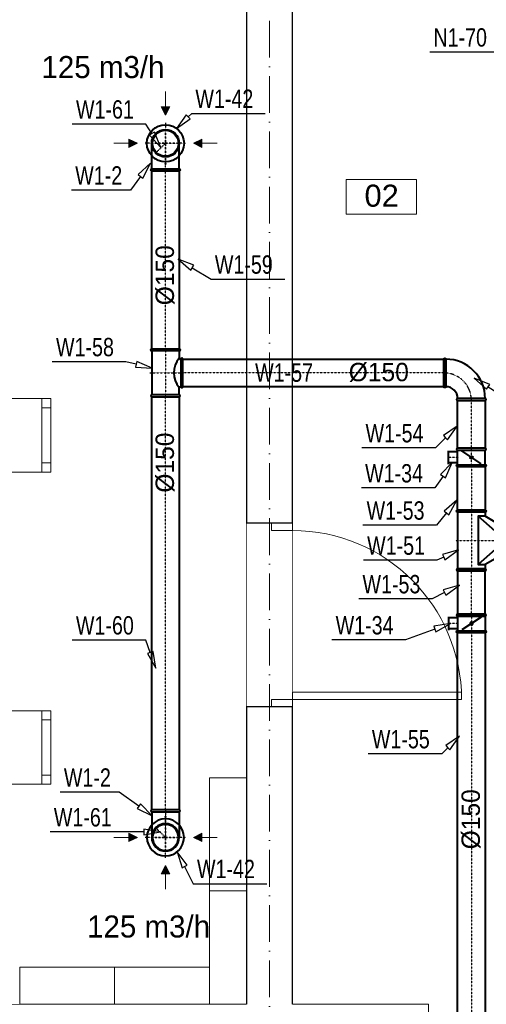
# Model space of a CAD drawing. Header units: millimetres. Extents: x 1700 to 4670, y 990 to 3874.
# Tile 18 of 110: x 2422 to 2676, y 1716 to 2253. Entities that reach past the tile are written whole.
import ezdxf
from ezdxf.enums import TextEntityAlignment as Align

# ---------------------------------------------------------------- set-up
doc = ezdxf.new("R2010")
doc.units = ezdxf.units.MM
for name, pattern in [('CENTER', [0.55, 0.37, -0.06, 0.06, -0.06]), ('Kropki i Kreski', [300, 200, -50, 0, -50]), ('Wipeout_Contour', [1000, 0, -1000])]:
    doc.linetypes.add(name, pattern=pattern)
doc.layers.get('0').update_dxf_attribs({"lineweight": 0})
for name, color, linetype in [('Nowe_210-A Pomieszczenia', 7, 'Continuous'), ('Nowe_320-W Umeblowanie', 252, 'Continuous'), ('Nowe_420-K Ściany', 7, 'Continuous'), ('Nowe_Drzwi Archicad', 7, 'Continuous'), ('opisy mt', 7, 'Continuous'), ('WEN_N1-_ATRYBUT', 7, 'Continuous'), ('WEN_N1-_OSIE', 2, 'CENTER'), ('WEN_W1-_ATRYBUT', 7, 'Continuous'), ('WEN_W1-_OSIE', 2, 'CENTER')]:
    doc.layers.add(name, color=color, linetype=linetype)
for name, color, linetype, lineweight in [('Nowe_320-W Umeblowanie_Nr_pióra__4', 252, 'Continuous', 13), ('Nowe_410-K Osie_Nr_pióra__18', 9, 'Continuous', 13), ('Nowe_420-K Ściany_Nr_pióra__27', 7, 'Continuous', 25), ('Nowe_Drzwi Archicad_Nr_pióra__23', 7, 'Continuous', 15), ('Nowe_Drzwi Archicad_Nr_pióra__27', 7, 'Continuous', 25), ('Nowe_Drzwi Archicad_Nr_pióra__3', 7, 'Continuous', 13), ('Nowe_Metryczki pomieszczeń Archicada_Nr_pióra__6', 7, 'Continuous', 13), ('WEN_N1-_ZLICZAC', 170, 'Continuous', 40), ('WEN_W1-_ZLICZAC', 10, 'Continuous', 40), ('wywiew', 14, 'Continuous', 40)]:
    doc.layers.add(name, color=color, linetype=linetype, lineweight=lineweight)
doc.styles.add('STYL_AUTOMATYCZNY_1', font='txt')
doc.styles.add('STYL_WENTYLE', font='txt', dxfattribs={"width": 0.8})

# ---------------------------------------------------------------- blocks, each defined once
blk = doc.blocks.new('Korytarz_02_11_1', base_point=(6508.3, -6699.2))
at = {"color": 254, "linetype": 'Wipeout_Contour', "lineweight": 0, "ltscale": 37365.438827}
blk.add_wipeout([(6316.8, -6604.9), (6316.8, -6793.5), (6699.8, -6793.5), (6699.8, -6604.9)], dxfattribs=at).dxf.layer = 'Nowe_210-A Pomieszczenia'
at = {"layer": 'Nowe_Metryczki pomieszczeń Archicada_Nr_pióra__6', "color": 7, "linetype": 'Continuous', "lineweight": 13}
for p, q in [((6316.8, -6604.9), (6699.8, -6604.9)), ((6316.8, -6793.5), (6316.8, -6604.9)), ((6699.8, -6604.9), (6699.8, -6793.5)), ((6699.8, -6793.5), (6316.8, -6793.5))]:
    blk.add_line(p, q, dxfattribs=at)
at = {"layer": 'Nowe_Metryczki pomieszczeń Archicada_Nr_pióra__6', "color": 7, "lineweight": 13, "insert": (6416.8, -6632.4), "char_height": 120, "attachment_point": 1, "style": 'STYL_AUTOMATYCZNY_1'}
blk.add_mtext('\\A1;{\\pql;\\pt0,500;\\fArial|b0|i0|c238|p0;\\W1.000000;02\\fArial|b0|i0|c238|p0;\\W1.000000;\\A1{\\H.66x;\\S^  ;}\\fArial|b0|i0|c238|p0;\\W1.000000;\\fArial|b0|i0|c238|p0;\\W1.000000;\\A1{\\H.66x;\\S^  ;}}', dxfattribs=at)
blk = doc.blocks.new('B18090CN1-_23')
for points in [[(-175, -90), (-175, 90, -1), (-162.4, 90), (-162.4, -90, -1)], [(-90, -175), (90, -175, 1), (90, -162.4), (-90, -162.4, 1)]]:
    blk.add_lwpolyline(points, format="xyb", close=True)
for radius in [252.4, 72.4]:
    blk.add_arc((-162.4, -162.4), radius, 0, 90)
for p in [(-175, 0), (0, -175)]:
    blk.add_point(p)
at = {"layer": 'WEN_N1-_OSIE'}
blk.add_arc((-175, -175), 175, 0, 90, dxfattribs=at)
at = {"layer": 'WEN_N1-_ATRYBUT', "style": 'STYL_WENTYLE', "width": 0.8, "flags": 8}
blk.add_attdef('WENTYLE', text='', height=100, dxfattribs=at).set_placement((-87.5, -175), align=Align.BOTTOM_LEFT)
blk = doc.blocks.new('T150200CW1-_13')
for p, q in [((-100, -10.5), (-132, -65)), ((-50, -10.5), (-132, -102.5)), ((50, -10.5), (132, -102.5)), ((100, -10.5), (132, -65)), ((-154.5, -215), (154.5, -215))]:
    blk.add_line(p, q)
for points in [[(100, 0), (-100, 0, 1), (-100, -10.5), (100, -10.5, 1)], [(-165, -215), (-165, -65, -1), (-154.5, -65), (-154.5, -215, -1)], [(165, -215), (165, -65, 1), (154.5, -65), (154.5, -215, 1)]]:
    blk.add_lwpolyline(points, format="xyb", close=True)
blk.add_lwpolyline([(-154.5, -65), (-132, -65), (-132, -102.5), (132, -102.5), (132, -65), (154.5, -65)])
for p in [(0, 0), (-165, -140), (165, -140)]:
    blk.add_point(p)
at = {"layer": 'WEN_W1-_OSIE'}
for p, q in [((0, -225), (0, 0)), ((-165, -140), (165, -140))]:
    blk.add_line(p, q, dxfattribs=at)
at = {"layer": 'WEN_W1-_ATRYBUT', "style": 'STYL_WENTYLE', "width": 0.8, "flags": 8}
blk.add_attdef('WENTYLE', text='', height=100, dxfattribs=at).set_placement((0, -140), align=Align.BOTTOM_LEFT)
blk = doc.blocks.new('SR-150CW1-_237-0641077881_14')
blk.add_lwpolyline([(0, -75), (0, 75), (237.1, 75), (237.1, -75)], close=True)
for p in [(0, 0), (237.1, 0)]:
    blk.add_point(p)
at = {"layer": 'WEN_W1-_OSIE'}
blk.add_line((0, 0), (237.1, 0), dxfattribs=at)
at = {"layer": 'WEN_W1-_ATRYBUT', "style": 'STYL_WENTYLE', "width": 0.8, "flags": 8}
blk.add_attdef('WENTYLE', text='', height=100, dxfattribs=at).set_placement((118.5, 0), align=Align.BOTTOM_LEFT)
at = {"layer": 'WEN_W1-_OSIE', "style": 'STYL_WENTYLE', "width": 0.8, "flags": 8}
blk.add_attdef('FI_KANALU', text='', height=40, dxfattribs=at).set_placement((118.5, 37.5), align=Align.MIDDLE_CENTER)
blk = doc.blocks.new('DR150CW1-_11')
for p, q in [((14, 125), (86, 125)), ((20, 75), (20, 125)), ((80, 75), (80, 125)), ((10.5, 75), (89.5, 75)), ((15, -52.5), (85, 52.5)), ((10.5, -75), (89.5, -75))]:
    blk.add_line(p, q)
for points in [[(0, -75), (0, 75, -1), (10.5, 75), (10.5, -75, -1)], [(100, -75), (100, 75, 1), (89.5, 75), (89.5, -75, 1)]]:
    blk.add_lwpolyline(points, format="xyb", close=True)
blk.add_circle((50, 0), 7.5)
for p in [(0, 0), (100, 0)]:
    blk.add_point(p)
at = {"layer": 'WEN_W1-_OSIE'}
for p, q in [((50, 70), (50, 130)), ((0, 0), (100, 0))]:
    blk.add_line(p, q, dxfattribs=at)
at = {"layer": 'WEN_W1-_ATRYBUT', "style": 'STYL_WENTYLE', "width": 0.8, "flags": 8}
blk.add_attdef('WENTYLE', text='', height=100, dxfattribs=at).set_placement((0, 0), align=Align.BOTTOM_LEFT)
blk = doc.blocks.new('B15090CW1-_23')
for points in [[(-150, -75), (-150, 75, -1), (-139.5, 75), (-139.5, -75, -1)], [(-75, -150), (75, -150, 1), (75, -139.5), (-75, -139.5, 1)]]:
    blk.add_lwpolyline(points, format="xyb", close=True)
for radius in [214.5, 64.5]:
    blk.add_arc((-139.5, -139.5), radius, 0, 90)
for p in [(-150, 0), (0, -150)]:
    blk.add_point(p)
at = {"layer": 'WEN_W1-_OSIE'}
blk.add_arc((-150, -150), 150, 0, 90, dxfattribs=at)
at = {"layer": 'WEN_W1-_ATRYBUT', "style": 'STYL_WENTYLE', "width": 0.8, "flags": 8}
blk.add_attdef('WENTYLE', text='', height=100, dxfattribs=at).set_placement((-75, -150), align=Align.BOTTOM_LEFT)
blk = doc.blocks.new('SR-150CW1-_260-130928883_14')
blk.add_lwpolyline([(0, -75), (0, 75), (260.1, 75), (260.1, -75)], close=True)
for p in [(0, 0), (260.1, 0)]:
    blk.add_point(p)
at = {"layer": 'WEN_W1-_OSIE'}
blk.add_line((0, 0), (260.1, 0), dxfattribs=at)
at = {"layer": 'WEN_W1-_ATRYBUT', "style": 'STYL_WENTYLE', "width": 0.8, "flags": 8}
blk.add_attdef('WENTYLE', text='', height=100, dxfattribs=at).set_placement((130.1, 0), align=Align.BOTTOM_LEFT)
at = {"layer": 'WEN_W1-_OSIE', "style": 'STYL_WENTYLE', "width": 0.8, "flags": 8}
blk.add_attdef('FI_KANALU', text='', height=40, dxfattribs=at).set_placement((130.1, 37.5), align=Align.MIDDLE_CENTER)
blk = doc.blocks.new('TCP150150CW1-_13')
blk.add_line((-119.5, -170), (119.5, -170))
for points in [[(75, 0), (-75, 0, 1), (-75, -10.5), (75, -10.5, 1)], [(-130, -170), (-130, -20, -1), (-119.5, -20), (-119.5, -170, -1)], [(130, -170), (130, -20, 1), (119.5, -20), (119.5, -170, 1)]]:
    blk.add_lwpolyline(points, format="xyb", close=True)
for points in [[(-119.5, -20), (-79.5, -20, 0.414214), (-75, -15.5), (-75, -10.5)], [(-79.5, -20, 0.377358), (79.5, -20, 0.377358)], [(119.5, -20), (79.5, -20, -0.414214), (75, -15.5), (75, -10.5)]]:
    blk.add_lwpolyline(points, format="xyb")
for p in [(0, 0), (-130, -95), (130, -95)]:
    blk.add_point(p)
at = {"layer": 'WEN_W1-_OSIE'}
for p, q in [((0, -180), (0, 0)), ((-130, -95), (130, -95))]:
    blk.add_line(p, q, dxfattribs=at)
at = {"layer": 'WEN_W1-_ATRYBUT', "style": 'STYL_WENTYLE', "width": 0.8, "flags": 8}
blk.add_attdef('WENTYLE', text='', height=100, dxfattribs=at).set_placement((0, -95), align=Align.BOTTOM_LEFT)
blk = doc.blocks.new('SR-150CW1-_1419-5182739075_14')
blk.add_lwpolyline([(0, -75), (0, 75), (1419.5, 75), (1419.5, -75)], close=True)
for p in [(0, 0), (1419.5, 0)]:
    blk.add_point(p)
at = {"layer": 'WEN_W1-_OSIE'}
blk.add_line((0, 0), (1419.5, 0), dxfattribs=at)
at = {"layer": 'WEN_W1-_ATRYBUT', "style": 'STYL_WENTYLE', "width": 0.8, "flags": 8}
blk.add_attdef('WENTYLE', text='', height=100, dxfattribs=at).set_placement((709.8, 0), align=Align.BOTTOM_LEFT)
at = {"layer": 'WEN_W1-_OSIE', "style": 'STYL_WENTYLE', "width": 0.8, "flags": 8}
blk.add_attdef('FI_KANALU', text='', height=40, dxfattribs=at).set_placement((709.8, 37.5), align=Align.MIDDLE_CENTER)
blk = doc.blocks.new('B15090CW1-_13')
for p, q in [((-75, 10.5), (-75, 150)), ((75, 10.5), (75, 150))]:
    blk.add_line(p, q)
blk.add_lwpolyline([(75, 0), (-75, 0, -1), (-75, 10.5), (75, 10.5, -1)], format="xyb", close=True)
blk.add_circle((0, 150), 75)
blk.add_point((0, 0))
at = {"layer": 'WEN_W1-_OSIE'}
for p, q in [((0, 0), (0, 230)), ((-80, 150), (80, 150))]:
    blk.add_line(p, q, dxfattribs=at)
at = {"layer": 'WEN_W1-_ATRYBUT', "style": 'STYL_WENTYLE', "width": 0.8, "flags": 8}
blk.add_attdef('WENTYLE', text='', height=100, dxfattribs=at).set_placement((75, 0), align=Align.BOTTOM_LEFT)
blk = doc.blocks.new('SR-150CW1-_970-479443346_14')
blk.add_lwpolyline([(0, -75), (0, 75), (970.5, 75), (970.5, -75)], close=True)
for p in [(0, 0), (970.5, 0)]:
    blk.add_point(p)
at = {"layer": 'WEN_W1-_OSIE'}
blk.add_line((0, 0), (970.5, 0), dxfattribs=at)
at = {"layer": 'WEN_W1-_ATRYBUT', "style": 'STYL_WENTYLE', "width": 0.8, "flags": 8}
blk.add_attdef('WENTYLE', text='', height=100, dxfattribs=at).set_placement((485.2, 0), align=Align.BOTTOM_LEFT)
at = {"layer": 'WEN_W1-_OSIE', "style": 'STYL_WENTYLE', "width": 0.8, "flags": 8}
blk.add_attdef('FI_KANALU', text='', height=40, dxfattribs=at).set_placement((485.2, 37.5), align=Align.MIDDLE_CENTER)
blk = doc.blocks.new('PSR150CW1-_250_11')
blk.add_circle((0, 0), 75)
for p in [(0, 0), (53, 53)]:
    blk.add_point(p)
at = {"layer": 'WEN_W1-_OSIE'}
blk.add_line((0, 0), (53, 53), dxfattribs=at)
at = {"layer": 'WEN_W1-_ATRYBUT', "style": 'STYL_WENTYLE', "width": 0.8, "flags": 8}
blk.add_attdef('WENTYLE', text='', height=100, dxfattribs=at).set_placement((0, 0), align=Align.BOTTOM_LEFT)
blk = doc.blocks.new('KIRML-150-C_12')
for radius in [101, 70.7]:
    blk.add_circle((0, 0), radius)
for p in [(0, 111.1), (0, 0)]:
    blk.add_point(p)
at = {"layer": 'WEN_N1-_OSIE'}
for p, q in [((0, -111.1), (0, 111.1)), ((-111.1, 0), (111.1, 0))]:
    blk.add_line(p, q, dxfattribs=at)
at = {"layer": 'WEN_N1-_ATRYBUT', "style": 'STYL_WENTYLE', "width": 0.8, "flags": 8}
blk.add_attdef('WENTYLE', text='', height=100, dxfattribs=at).set_placement((0, 0), align=Align.BOTTOM_LEFT)
blk = doc.blocks.new('SR-150CW1-_2249-3709441194_14')
blk.add_lwpolyline([(0, -75), (0, 75), (2249.4, 75), (2249.4, -75)], close=True)
for p in [(0, 0), (2249.4, 0)]:
    blk.add_point(p)
at = {"layer": 'WEN_W1-_OSIE'}
blk.add_line((0, 0), (2249.4, 0), dxfattribs=at)
at = {"layer": 'WEN_W1-_ATRYBUT', "style": 'STYL_WENTYLE', "width": 0.8, "flags": 8}
blk.add_attdef('WENTYLE', text='', height=100, dxfattribs=at).set_placement((1124.7, 0), align=Align.BOTTOM_LEFT)
at = {"layer": 'WEN_W1-_OSIE', "style": 'STYL_WENTYLE', "width": 0.8, "flags": 8}
blk.add_attdef('FI_KANALU', text='', height=40, dxfattribs=at).set_placement((1124.7, 37.5), align=Align.MIDDLE_CENTER)
blk = doc.blocks.new('SR-150CW1-_4480-8125179544_14')
blk.add_line((3000, -75), (3000, 75))
blk.add_lwpolyline([(0, -75), (0, 75), (4480.8, 75), (4480.8, -75)], close=True)
for p in [(0, 0), (4480.8, 0)]:
    blk.add_point(p)
at = {"layer": 'WEN_W1-_OSIE'}
blk.add_line((0, 0), (4480.8, 0), dxfattribs=at)
at = {"layer": 'WEN_W1-_ATRYBUT', "style": 'STYL_WENTYLE', "width": 0.8, "flags": 8}
blk.add_attdef('WENTYLE', text='', height=100, dxfattribs=at).set_placement((2240.4, 0), align=Align.BOTTOM_LEFT)
at = {"layer": 'WEN_W1-_OSIE', "style": 'STYL_WENTYLE', "width": 0.8, "flags": 8}
blk.add_attdef('FI_KANALU', text='', height=40, dxfattribs=at).set_placement((2240.4, 37.5), align=Align.MIDDLE_CENTER)

msp = doc.modelspace()

# ---------------------------------------------------------------- hatches: boundary and pattern name
at = {"layer": 'opisy mt', "linetype": 'Continuous', "lineweight": 18}
for points in [[(2503.97, 2205.14), (2501.68, 2200.51), (2499.4, 2205.14)], [(2503.97, 2205.14), (2501.68, 2200.51), (2499.4, 2205.14)], [(2481.82, 2182.99), (2486.46, 2185.28), (2481.82, 2187.57)], [(2481.82, 2182.99), (2486.46, 2185.28), (2481.82, 2187.57)], [(2521.55, 2182.99), (2516.91, 2185.28), (2521.55, 2187.57)], [(2521.55, 2182.99), (2516.91, 2185.28), (2521.55, 2187.57)], [(2481.82, 1809.59), (2486.46, 1807.3), (2481.82, 1805.01)], [(2481.82, 1809.59), (2486.46, 1807.3), (2481.82, 1805.01)], [(2521.55, 1809.59), (2516.91, 1807.3), (2521.55, 1805.01)], [(2521.55, 1809.59), (2516.91, 1807.3), (2521.55, 1805.01)], [(2503.97, 1787.44), (2501.68, 1792.08), (2499.4, 1787.44)], [(2503.97, 1787.44), (2501.68, 1792.08), (2499.4, 1787.44)]]:
    msp.add_hatch(color=256, dxfattribs=at).paths.add_polyline_path(points)

# ---------------------------------------------------------------- linework, layer by layer
at = {"layer": 'Nowe_210-A Pomieszczenia', "color": 252, "linetype": 'Continuous', "lineweight": 0, "flags": 128}
msp.add_lwpolyline([(2084.79, 2561.41), (2084.79, 1687.91), (2367.79, 1688.11), (2367.77, 1716.28), (2545.79, 1716.41), (2545.79, 2327.41), (2545.79, 2533.41), (2256.79, 2533.41), (2256.79, 2561.41)], close=True, dxfattribs=at)
msp.add_lwpolyline([(2570.79, 2353.41), (2570.79, 1716.42), (2644.79, 1716.48), (2644.81, 1688.31), (2644.81, 1659.41), (2467.79, 1659.41), (2467.79, 1539.41), (2782.79, 1539.41), (2782.79, 1659.41), (2744.79, 1659.41), (2744.79, 1688.38), (2782.79, 1688.41), (2782.79, 1934.41), (2811.79, 1934.41), (2811.79, 1887.41), (2892.79, 1887.41), (2892.79, 1934.41), (2902.79, 1934.41), (2902.79, 1887.41), (3770.79, 1887.41)], dxfattribs=at)
at = {"layer": 'opisy mt', "linetype": 'Continuous', "lineweight": 18}
for p, q in [((2501.68, 2213.41), (2501.68, 2200.51)), ((2501.68, 2213.41), (2501.68, 2200.51)), ((2503.97, 2205.14), (2499.4, 2205.14)), ((2501.68, 2200.51), (2499.4, 2205.14)), ((2503.97, 2205.14), (2499.4, 2205.14)), ((2503.97, 2205.14), (2499.4, 2205.14)), ((2501.68, 2200.51), (2499.4, 2205.14)), ((2503.97, 2205.14), (2499.4, 2205.14)), ((2501.68, 2200.51), (2503.97, 2205.14)), ((2501.68, 2200.51), (2503.97, 2205.14)), ((2473.56, 2185.28), (2486.46, 2185.28)), ((2473.56, 2185.28), (2486.46, 2185.28)), ((2481.82, 2182.99), (2481.82, 2187.57)), ((2486.46, 2185.28), (2481.82, 2187.57)), ((2481.82, 2182.99), (2481.82, 2187.57)), ((2481.82, 2182.99), (2481.82, 2187.57)), ((2486.46, 2185.28), (2481.82, 2187.57)), ((2481.82, 2182.99), (2481.82, 2187.57)), ((2486.46, 2185.28), (2481.82, 2182.99)), ((2486.46, 2185.28), (2481.82, 2182.99)), ((2516.91, 2185.28), (2521.55, 2187.57)), ((2516.91, 2185.28), (2521.55, 2187.57)), ((2529.81, 2185.28), (2516.91, 2185.28)), ((2516.91, 2185.28), (2521.55, 2182.99)), ((2529.81, 2185.28), (2516.91, 2185.28)), ((2516.91, 2185.28), (2521.55, 2182.99)), ((2521.55, 2182.99), (2521.55, 2187.57)), ((2521.55, 2182.99), (2521.55, 2187.57)), ((2521.55, 2182.99), (2521.55, 2187.57)), ((2521.55, 2182.99), (2521.55, 2187.57)), ((2501.68, 1808.81), (2501.68, 1821.72)), ((2473.56, 1807.3), (2486.46, 1807.3)), ((2473.56, 1807.3), (2486.46, 1807.3)), ((2481.82, 1809.59), (2481.82, 1805.01)), ((2486.46, 1807.3), (2481.82, 1809.59)), ((2481.82, 1809.59), (2481.82, 1805.01)), ((2481.82, 1809.59), (2481.82, 1805.01)), ((2486.46, 1807.3), (2481.82, 1809.59)), ((2481.82, 1809.59), (2481.82, 1805.01)), ((2486.46, 1807.3), (2481.82, 1805.01)), ((2486.46, 1807.3), (2481.82, 1805.01)), ((2516.91, 1807.3), (2521.55, 1809.59)), ((2516.91, 1807.3), (2521.55, 1809.59)), ((2516.91, 1807.3), (2521.55, 1805.01)), ((2516.91, 1807.3), (2521.55, 1805.01)), ((2521.55, 1809.59), (2521.55, 1805.01)), ((2521.55, 1809.59), (2521.55, 1805.01)), ((2521.55, 1809.59), (2521.55, 1805.01)), ((2521.55, 1809.59), (2521.55, 1805.01)), ((2501.68, 1792.08), (2499.4, 1787.44)), ((2501.68, 1792.08), (2499.4, 1787.44)), ((2501.68, 1792.08), (2503.97, 1787.44)), ((2501.68, 1779.17), (2501.68, 1792.08)), ((2501.68, 1792.08), (2503.97, 1787.44)), ((2503.97, 1787.44), (2499.4, 1787.44)), ((2503.97, 1787.44), (2499.4, 1787.44)), ((2503.97, 1787.44), (2499.4, 1787.44)), ((2503.97, 1787.44), (2499.4, 1787.44))]:
    msp.add_line(p, q, dxfattribs=at)
at = {"layer": 'WEN_N1-_ATRYBUT'}
msp.add_lwpolyline([(2689.09, 2250.3), (2690.64, 2249.93), (2691.15, 2259.06), (2687.53, 2250.67), (2689.09, 2250.3), (2685.47, 2234.93), (2645.47, 2234.93)], dxfattribs=at)
at = {"layer": 'WEN_W1-_ATRYBUT'}
for points in [[(2494.31, 2190.56), (2492.97, 2189.7), (2499.18, 2182.99), (2495.66, 2191.43), (2494.31, 2190.56), (2490.99, 2195.73), (2450.99, 2195.73)], [(2488.15, 2167.28), (2489.44, 2166.32), (2493.52, 2174.5), (2486.87, 2168.23), (2488.15, 2167.28), (2482.57, 2159.78), (2450.57, 2159.78)], [(2485.75, 2064.92), (2485.37, 2063.37), (2494.49, 2062.77), (2486.13, 2066.48), (2485.75, 2064.92), (2480.12, 2066.31), (2440.12, 2066.31)], [(2677.23, 2052.67), (2678.08, 2054.02), (2669.61, 2057.46), (2676.38, 2051.32), (2677.23, 2052.67), (2689.04, 2045.24), (2721.04, 2045.24)], [(2654.06, 2024.94), (2655.19, 2023.8), (2660.42, 2031.3), (2652.93, 2026.07), (2654.06, 2024.94), (2648.54, 2019.42), (2608.54, 2019.42)], [(2652.68, 2004.02), (2654, 2003.12), (2657.75, 2011.46), (2651.36, 2004.92), (2652.68, 2004.02), (2648.29, 1997.58), (2608.29, 1997.58)], [(2654.59, 1984.02), (2655.83, 1983.01), (2660.28, 1991), (2653.35, 1985.03), (2654.59, 1984.02), (2649.12, 1977.3), (2609.12, 1977.3)], [(2653.06, 1959.96), (2653.75, 1958.52), (2661.17, 1963.85), (2652.36, 1961.4), (2653.06, 1959.96), (2649.39, 1958.2), (2609.39, 1958.2)], [(2653.58, 1940.64), (2654.31, 1939.21), (2661.59, 1944.74), (2652.85, 1942.06), (2653.58, 1940.64), (2646.87, 1937.2), (2606.87, 1937.2)], [(2648.28, 1920.73), (2648.84, 1919.23), (2656.73, 1923.85), (2647.73, 1922.24), (2648.28, 1920.73), (2632.27, 1914.83), (2592.27, 1914.83)], [(2493.43, 1907.92), (2491.92, 1907.37), (2496.49, 1899.45), (2494.93, 1908.46), (2493.43, 1907.92), (2490.95, 1914.77), (2450.95, 1914.77)], [(2655.29, 1856.13), (2656.42, 1855), (2661.65, 1862.5), (2654.16, 1857.26), (2655.29, 1856.13), (2651.97, 1852.81), (2611.97, 1852.81)], [(2487.14, 1824.29), (2486.22, 1822.99), (2494.49, 1819.1), (2488.06, 1825.6), (2487.14, 1824.29), (2476.4, 1831.89), (2444.4, 1831.89)], [(2489.9, 1810.26), (2489.9, 1808.66), (2498.9, 1810.26), (2489.9, 1811.86), (2489.9, 1810.26), (2478.94, 1810.26), (2438.94, 1810.26)]]:
    msp.add_lwpolyline(points, dxfattribs=at)
at = {"layer": 'wywiew', "lineweight": 15}
msp.add_circle((2501.68, 1807.3), 7, dxfattribs=at)

# ---------------------------------------------------------------- block references
at = {"layer": 'WEN_N1-_ZLICZAC'}
ref = msp.add_blockref('B18090CN1-_23', (2702.87, 2269.11), dxfattribs=dict(at, xscale=0.1, yscale=0.1, zscale=0.1))
ref.add_attrib('WENTYLE', 'N1-70', dxfattribs={"layer": 'WEN_N1-_ATRYBUT', "height": 10, "style": 'STYL_WENTYLE', "width": 0.8, "flags": 8}).set_placement((2647.47, 2234.93), align=Align.BOTTOM_LEFT)
at = {"layer": 'WEN_W1-_ZLICZAC'}
ref = msp.add_blockref('PSR150CW1-_250_11', (2501.68, 2185.28), dxfattribs=dict(at, xscale=0.1, yscale=0.1, zscale=0.1, rotation=179.9999999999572))
ref.add_attrib('WENTYLE', 'W1-61', dxfattribs={"layer": 'WEN_W1-_ATRYBUT', "height": 10, "style": 'STYL_WENTYLE', "width": 0.8, "flags": 8}).set_placement((2452.99, 2195.73), align=Align.BOTTOM_LEFT)
ref = msp.add_blockref('B15090CW1-_13', (2501.68, 2170.28), dxfattribs=dict(at, xscale=0.1, yscale=0.1, zscale=0.1))
ref.add_attrib('WENTYLE', 'W1-2', dxfattribs={"layer": 'WEN_W1-_ATRYBUT', "height": 10, "style": 'STYL_WENTYLE', "width": 0.8, "flags": 8}).set_placement((2452.57, 2159.78), align=Align.BOTTOM_LEFT)
ref = msp.add_blockref('TCP150150CW1-_13', (2511.18, 2060.24), dxfattribs=dict(at, xscale=0.09999999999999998, yscale=0.09999999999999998, zscale=0.1, rotation=270))
ref.add_attrib('WENTYLE', 'W1-58', dxfattribs={"layer": 'WEN_W1-_ATRYBUT', "height": 10, "style": 'STYL_WENTYLE', "width": 0.8, "flags": 8}).set_placement((2442.12, 2066.31), align=Align.BOTTOM_LEFT)
ref = msp.add_blockref('B15090CW1-_23', (2668.14, 2060.24), dxfattribs=dict(at, xscale=0.1, yscale=0.1, zscale=0.1, rotation=359.9999999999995))
ref.add_attrib('WENTYLE', 'W1-2', dxfattribs={"layer": 'WEN_W1-_ATRYBUT', "height": 10, "style": 'STYL_WENTYLE', "width": 0.8, "flags": 8}).set_placement((2691.04, 2045.24), align=Align.BOTTOM_LEFT)
ref = msp.add_blockref('SR-150CW1-_2249-3709441194_14', (2501.68, 1822.3), dxfattribs=dict(at, xscale=0.1, yscale=0.1, zscale=0.1, rotation=89.99999999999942))
ref.add_attrib('WENTYLE', 'W1-60', dxfattribs={"layer": 'WEN_W1-_ATRYBUT', "height": 10, "style": 'STYL_WENTYLE', "width": 0.8, "flags": 8}).set_placement((2452.95, 1914.77), align=Align.BOTTOM_LEFT)
ref = msp.add_blockref('SR-150CW1-_260-130928883_14', (2668.14, 2019.22), dxfattribs=dict(at, xscale=0.1, yscale=0.1, zscale=0.1, rotation=90))
ref.add_attrib('WENTYLE', 'W1-54', dxfattribs={"layer": 'WEN_W1-_ATRYBUT', "height": 10, "style": 'STYL_WENTYLE', "width": 0.8, "flags": 8}).set_placement((2610.54, 2019.42), align=Align.BOTTOM_LEFT)
ref = msp.add_blockref('DR150CW1-_11', (2668.14, 2009.22), dxfattribs=dict(at, xscale=0.1, yscale=0.1, zscale=0.1, rotation=90))
ref.add_attrib('WENTYLE', 'W1-34', dxfattribs={"layer": 'WEN_W1-_ATRYBUT', "height": 10, "style": 'STYL_WENTYLE', "width": 0.8, "flags": 8}).set_placement((2610.29, 1997.58), align=Align.BOTTOM_LEFT)
ref = msp.add_blockref('SR-150CW1-_237-0641077881_14', (2668.14, 2009.22), dxfattribs=dict(at, xscale=0.1, yscale=0.1, zscale=0.1, rotation=270))
ref.add_attrib('WENTYLE', 'W1-53', dxfattribs={"layer": 'WEN_W1-_ATRYBUT', "height": 10, "style": 'STYL_WENTYLE', "width": 0.8, "flags": 8}).set_placement((2611.12, 1977.3), align=Align.BOTTOM_LEFT)
ref = msp.add_blockref('T150200CW1-_13', (2682.14, 1969.02), dxfattribs=dict(at, xscale=0.1, yscale=0.1, zscale=0.1, rotation=270))
ref.add_attrib('WENTYLE', 'W1-51', dxfattribs={"layer": 'WEN_W1-_ATRYBUT', "height": 10, "style": 'STYL_WENTYLE', "width": 0.8, "flags": 8}).set_placement((2611.39, 1958.2), align=Align.BOTTOM_LEFT)
ref = msp.add_blockref('SR-150CW1-_237-0641077881_14', (2668.14, 1928.81), dxfattribs=dict(at, xscale=-0.1, yscale=0.1, zscale=0.1, rotation=270))
ref.add_attrib('WENTYLE', 'W1-53', dxfattribs={"layer": 'WEN_W1-_ATRYBUT', "height": 10, "style": 'STYL_WENTYLE', "width": 0.8, "flags": 8}).set_placement((2608.87, 1937.2), align=Align.BOTTOM_LEFT)
ref = msp.add_blockref('DR150CW1-_11', (2668.14, 1928.81), dxfattribs=dict(at, xscale=-0.1, yscale=0.1, zscale=0.1, rotation=90))
ref.add_attrib('WENTYLE', 'W1-34', dxfattribs={"layer": 'WEN_W1-_ATRYBUT', "height": 10, "style": 'STYL_WENTYLE', "width": 0.8, "flags": 8}).set_placement((2594.27, 1914.83), align=Align.BOTTOM_LEFT)
ref = msp.add_blockref('B15090CW1-_13', (2501.68, 1822.3), dxfattribs=dict(at, xscale=-0.1, yscale=0.1, zscale=0.1, rotation=180))
ref.add_attrib('WENTYLE', 'W1-2', dxfattribs={"layer": 'WEN_W1-_ATRYBUT', "height": 10, "style": 'STYL_WENTYLE', "width": 0.8, "flags": 8}).set_placement((2446.4, 1831.89), align=Align.BOTTOM_LEFT)
ref = msp.add_blockref('PSR150CW1-_250_11', (2501.68, 1807.3), dxfattribs=dict(at, xscale=-0.1, yscale=0.1, zscale=0.1))
ref.add_attrib('WENTYLE', 'W1-61', dxfattribs={"layer": 'WEN_W1-_ATRYBUT', "height": 10, "style": 'STYL_WENTYLE', "width": 0.8, "flags": 8}).set_placement((2440.94, 1810.26), align=Align.BOTTOM_LEFT)

# ---------------------------------------------------------------- texts
at = {"layer": 'opisy mt', "linetype": 'Continuous', "lineweight": 18, "width": 136.5578, "attachment_point": 1}
for s, insert, char_height in [('125 m3/h', (2434.23, 2232.8), 12), ('%%C150', (2601.38, 2065.71), 10)]:
    msp.add_mtext(s, dxfattribs=dict(at, insert=insert, char_height=char_height))
at = {"layer": 'opisy mt', "linetype": 'Continuous', "lineweight": 18, "char_height": 10, "width": 136.5578, "attachment_point": 1, "rotation": 90}
for insert in [(2496.3, 2097.07), (2496.3, 1995.03), (2662.75, 1800.81)]:
    msp.add_mtext('%%C150', dxfattribs=dict(at, insert=insert))

# ---------------------------------------------------------------- next in the draw order: block references
at = {"layer": 'Nowe_210-A Pomieszczenia', "color": 252, "linetype": 'Continuous', "lineweight": 13, "xscale": 0.1, "yscale": 0.1, "zscale": 0.1}
msp.add_blockref('Korytarz_02_11_1', (2619.13, 2156.08), dxfattribs=at)

# ---------------------------------------------------------------- next in the draw order: wipeouts: each hides what was drawn before it
at = {"color": 252, "linetype": 'Wipeout_Contour', "lineweight": 0, "ltscale": 35373.570879}
msp.add_wipeout([(2399.39, 2046.26), (2399.39, 2006.26), (2439.39, 2006.26), (2439.39, 2046.26)], dxfattribs=at).dxf.layer = 'Nowe_320-W Umeblowanie'
at = {"color": 252, "linetype": 'Wipeout_Contour', "lineweight": 0, "ltscale": 41581.254091}
msp.add_wipeout([(2399.39, 1876.26), (2399.39, 1836.26), (2439.39, 1836.26), (2439.39, 1876.26)], dxfattribs=at).dxf.layer = 'Nowe_320-W Umeblowanie'
at = {"color": 252, "linetype": 'Wipeout_Contour', "lineweight": 0, "ltscale": 47242.935946}
msp.add_wipeout([(2422.39, 1736.61), (2422.39, 1716.41), (2525.59, 1716.41), (2525.59, 1736.61)], dxfattribs=at).dxf.layer = 'Nowe_320-W Umeblowanie'
at = {"color": 252, "linetype": 'Wipeout_Contour', "lineweight": 0, "ltscale": 33985.562277}
msp.add_wipeout([(2570.79, 2353.41), (2545.79, 2353.41), (2545.79, 1978.41), (2570.79, 1978.41)], dxfattribs=at).dxf.layer = 'Nowe_420-K Ściany'
at = {"color": 252, "linetype": 'Wipeout_Contour', "lineweight": 0, "ltscale": 46067.182565}
msp.add_wipeout([(2545.79, 1716.41), (2570.79, 1716.42), (2570.79, 1878.41), (2545.79, 1878.41)], dxfattribs=at).dxf.layer = 'Nowe_420-K Ściany'

# ---------------------------------------------------------------- next in the draw order: linework, layer by layer
at = {"layer": 'Nowe_320-W Umeblowanie_Nr_pióra__4', "color": 252, "linetype": 'Continuous', "lineweight": 13}
for p, q in [((2434.39, 2046.26), (2434.39, 2006.26)), ((2434.39, 2041.26), (2439.39, 2041.26)), ((2434.39, 2011.26), (2439.39, 2011.26)), ((2434.39, 1876.26), (2434.39, 1836.26)), ((2434.39, 1871.26), (2439.39, 1871.26)), ((2434.39, 1841.26), (2439.39, 1841.26)), ((2473.99, 1736.61), (2473.99, 1716.41))]:
    msp.add_line(p, q, dxfattribs=at)
at = {"layer": 'Nowe_320-W Umeblowanie_Nr_pióra__4', "color": 252, "linetype": 'Continuous', "lineweight": 13, "flags": 128}
for points in [[(2399.39, 2046.26), (2399.39, 2006.26), (2439.39, 2006.26), (2439.39, 2046.26)], [(2399.39, 1876.26), (2399.39, 1836.26), (2439.39, 1836.26), (2439.39, 1876.26)], [(2422.39, 1736.61), (2525.59, 1736.61), (2525.59, 1716.41), (2422.39, 1716.41)]]:
    msp.add_lwpolyline(points, close=True, dxfattribs=at)
at = {"layer": 'WEN_N1-_ATRYBUT'}
msp.add_lwpolyline([(2514.05, 2199.65), (2512.92, 2200.78), (2507.69, 2193.29), (2515.19, 2198.52), (2514.05, 2199.65), (2515.96, 2201.56), (2555.96, 2201.56)], dxfattribs=at)
at = {"layer": 'WEN_W1-_ATRYBUT'}
msp.add_lwpolyline([(2516.29, 2117.49), (2517.12, 2118.86), (2508.6, 2122.18), (2515.45, 2116.13), (2516.29, 2117.49), (2526.55, 2111.24), (2566.55, 2111.24)], dxfattribs=at)

# ---------------------------------------------------------------- next in the draw order: block references
at = {"layer": 'WEN_W1-_ZLICZAC'}
ref = msp.add_blockref('KIRML-150-C_12', (2501.68, 2185.28), dxfattribs=dict(at, xscale=0.1, yscale=0.1, zscale=0.1, rotation=179.9999999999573))
ref.add_attrib('WENTYLE', 'W1-42', dxfattribs={"layer": 'WEN_N1-_ATRYBUT', "height": 10, "style": 'STYL_WENTYLE', "width": 0.8, "flags": 8}).set_placement((2517.96, 2201.56), align=Align.BOTTOM_LEFT)
ref = msp.add_blockref('SR-150CW1-_970-479443346_14', (2501.68, 2073.24), dxfattribs=dict(at, xscale=0.1, yscale=0.1, zscale=0.1, rotation=89.99999999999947))
ref.add_attrib('WENTYLE', 'W1-59', dxfattribs={"layer": 'WEN_W1-_ATRYBUT', "height": 10, "style": 'STYL_WENTYLE', "width": 0.8, "flags": 8}).set_placement((2528.55, 2111.24), align=Align.BOTTOM_LEFT)
ref = msp.add_blockref('SR-150CW1-_1419-5182739075_14', (2653.14, 2060.24), dxfattribs=dict(at, xscale=0.1, yscale=0.1, zscale=0.1, rotation=179.9999999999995))
ref.add_attrib('WENTYLE', 'W1-57', dxfattribs={"layer": 'WEN_W1-_ATRYBUT', "height": 10, "style": 'STYL_WENTYLE', "width": 0.8, "flags": 8}).set_placement((2550.45, 2052.39), align=Align.BOTTOM_LEFT)

# ---------------------------------------------------------------- next in the draw order: wipeouts: each hides what was drawn before it
at = {"color": 252, "linetype": 'Wipeout_Contour', "lineweight": 0, "ltscale": 41473.325376}
msp.add_wipeout([(2570.79, 1878.41), (2570.79, 1978.41), (2545.79, 1978.41), (2545.79, 1878.41)], dxfattribs=at).dxf.layer = 'Nowe_420-K Ściany'

# ---------------------------------------------------------------- next in the draw order: linework, layer by layer
at = {"layer": 'Nowe_420-K Ściany_Nr_pióra__27', "color": 252, "linetype": 'Continuous', "lineweight": 25}
for p, q in [((2559.29, 1978.41), (2545.79, 1978.41)), ((2570.79, 1978.41), (2559.29, 1978.41)), ((2559.29, 1878.41), (2545.79, 1878.41)), ((2570.79, 1878.41), (2559.29, 1878.41))]:
    msp.add_line(p, q, dxfattribs=at)
at = {"layer": 'Nowe_420-K Ściany_Nr_pióra__27', "color": 252, "linetype": 'Continuous', "lineweight": 25, "flags": 128}
for points in [[(2545.79, 2353.41), (2545.79, 1978.41)], [(2570.79, 1978.41), (2570.79, 2353.41)], [(2545.79, 1878.41), (2545.79, 1716.41)], [(2570.79, 1716.42), (2570.79, 1878.41)]]:
    msp.add_lwpolyline(points, dxfattribs=at)
at = {"layer": 'Nowe_Drzwi Archicad_Nr_pióra__3', "color": 252, "linetype": 'Continuous', "lineweight": 13}
msp.add_arc((2570.79, 1882.41), 92, 0, 90, dxfattribs=at)

# ---------------------------------------------------------------- next in the draw order: wipeouts: each hides what was drawn before it
at = {"color": 252, "linetype": 'Wipeout_Contour', "lineweight": 0, "ltscale": 46339.089909}
msp.add_wipeout([(2525.59, 1716.41), (2545.79, 1716.41), (2545.79, 1839.81), (2525.59, 1839.81)], dxfattribs=at).dxf.layer = 'Nowe_320-W Umeblowanie'
at = {"color": 252, "linetype": 'Wipeout_Contour', "lineweight": 0, "ltscale": 39964.746592}
msp.add_wipeout([(2559.29, 1974.41), (2570.79, 1974.41), (2570.79, 1978.41), (2559.29, 1978.41)], dxfattribs=at).dxf.layer = 'Nowe_Drzwi Archicad'
at = {"color": 252, "linetype": 'Wipeout_Contour', "lineweight": 0, "ltscale": 43253.879622}
msp.add_wipeout([(2559.29, 1878.41), (2570.79, 1878.41), (2570.79, 1882.41), (2559.29, 1882.41)], dxfattribs=at).dxf.layer = 'Nowe_Drzwi Archicad'

# ---------------------------------------------------------------- next in the draw order: linework, layer by layer
at = {"layer": 'Nowe_320-W Umeblowanie_Nr_pióra__4', "color": 252, "linetype": 'Continuous', "lineweight": 13}
msp.add_line((2525.59, 1778.11), (2545.79, 1778.11), dxfattribs=at)
at = {"layer": 'Nowe_320-W Umeblowanie_Nr_pióra__4', "color": 252, "linetype": 'Continuous', "lineweight": 13, "flags": 128}
msp.add_lwpolyline([(2525.59, 1716.41), (2525.59, 1839.81), (2545.79, 1839.81), (2545.79, 1716.41)], close=True, dxfattribs=at)
at = {"layer": 'Nowe_410-K Osie_Nr_pióra__18', "color": 9, "linetype": 'Kropki i Kreski', "lineweight": 13, "ltscale": 0.1}
msp.add_line((2558.29, 3004.46), (2558.29, 1094.35), dxfattribs=at)
at = {"layer": 'Nowe_Drzwi Archicad_Nr_pióra__23', "color": 252, "linetype": 'Continuous', "lineweight": 15}
for p, q in [((2570.79, 1978.41), (2559.29, 1978.41)), ((2559.29, 1978.41), (2559.29, 1974.41)), ((2559.29, 1974.41), (2570.79, 1974.41)), ((2570.79, 1974.41), (2570.79, 1978.41)), ((2559.29, 1882.41), (2559.29, 1878.41)), ((2559.29, 1878.41), (2570.79, 1878.41))]:
    msp.add_line(p, q, dxfattribs=at)
at = {"layer": 'Nowe_Drzwi Archicad_Nr_pióra__27', "color": 252, "linetype": 'Continuous', "lineweight": 25}
for p, q in [((2559.29, 1978.41), (2545.79, 1978.41)), ((2570.79, 1978.41), (2559.29, 1978.41)), ((2570.79, 1978.41), (2559.29, 1978.41)), ((2559.29, 1878.41), (2545.79, 1878.41)), ((2570.79, 1878.41), (2559.29, 1878.41)), ((2570.79, 1878.41), (2559.29, 1878.41))]:
    msp.add_line(p, q, dxfattribs=at)
at = {"layer": 'opisy mt', "linetype": 'Continuous', "lineweight": 18}
msp.add_line((2529.81, 1807.3), (2516.91, 1807.3), dxfattribs=at)
msp.add_line((2529.81, 1807.3), (2516.91, 1807.3), dxfattribs=at)
at = {"layer": 'WEN_N1-_ATRYBUT'}
msp.add_lwpolyline([(2512.12, 1791.47), (2513.55, 1792.19), (2508.08, 1799.51), (2510.69, 1790.75), (2512.12, 1791.47), (2516.83, 1782.1), (2556.83, 1782.1)], dxfattribs=at)

# ---------------------------------------------------------------- next in the draw order: block references
at = {"layer": 'WEN_W1-_ZLICZAC'}
ref = msp.add_blockref('KIRML-150-C_12', (2501.68, 1807.3), dxfattribs=dict(at, xscale=-0.1, yscale=0.1, zscale=0.1))
ref.add_attrib('WENTYLE', 'W1-42', dxfattribs={"layer": 'WEN_N1-_ATRYBUT', "height": 10, "style": 'STYL_WENTYLE', "width": 0.8, "flags": 8}).set_placement((2518.83, 1782.1), align=Align.BOTTOM_LEFT)

# ---------------------------------------------------------------- next in the draw order: texts
at = {"layer": 'opisy mt', "linetype": 'Continuous', "lineweight": 18, "insert": (2459.05, 1764.78), "char_height": 12, "width": 136.5578, "attachment_point": 1}
msp.add_mtext('125 m3/h', dxfattribs=at)

# ---------------------------------------------------------------- next in the draw order: wipeouts: each hides what was drawn before it
at = {"color": 252, "linetype": 'Wipeout_Contour', "lineweight": 0, "ltscale": 44208.403845}
msp.add_wipeout([(2662.79, 1882.41), (2662.79, 1886.41), (2570.79, 1886.41), (2570.79, 1882.41)], dxfattribs=at).dxf.layer = 'Nowe_Drzwi Archicad'

# ---------------------------------------------------------------- next in the draw order: linework, layer by layer
at = {"layer": 'Nowe_Drzwi Archicad_Nr_pióra__23', "color": 252, "linetype": 'Continuous', "lineweight": 15}
for p, q in [((2570.79, 1882.41), (2559.29, 1882.41)), ((2570.79, 1878.41), (2570.79, 1882.41))]:
    msp.add_line(p, q, dxfattribs=at)
at = {"layer": 'Nowe_Drzwi Archicad_Nr_pióra__3', "color": 252, "linetype": 'Continuous', "lineweight": 13}
for p, q in [((2570.79, 1882.41), (2570.79, 1886.41)), ((2570.79, 1886.41), (2662.79, 1886.41)), ((2662.79, 1882.41), (2570.79, 1882.41)), ((2662.79, 1886.41), (2662.79, 1882.41))]:
    msp.add_line(p, q, dxfattribs=at)

# ---------------------------------------------------------------- next in the draw order: block references
at = {"layer": 'WEN_W1-_ZLICZAC'}
ref = msp.add_blockref('SR-150CW1-_4480-8125179544_14', (2668.14, 1918.81), dxfattribs=dict(at, xscale=0.1, yscale=0.1, zscale=0.1, rotation=270))
ref.add_attrib('WENTYLE', 'W1-55', dxfattribs={"layer": 'WEN_W1-_ATRYBUT', "height": 10, "style": 'STYL_WENTYLE', "width": 0.8, "flags": 8}).set_placement((2613.97, 1852.81), align=Align.BOTTOM_LEFT)

doc.saveas('drawing.dxf')
